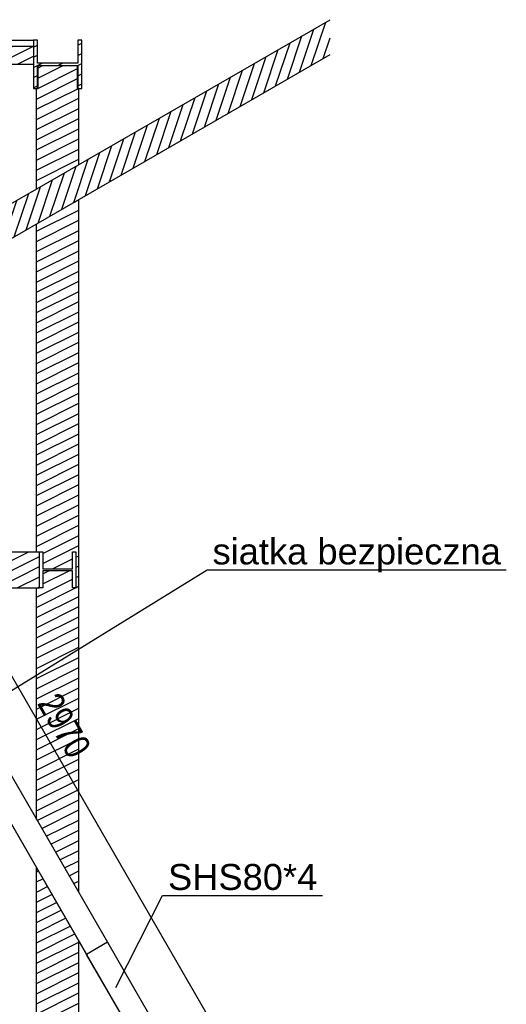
# Model space of a CAD drawing. Header units: millimetres. Extents: x 30 to 140409, y 21 to 10629.
# Tile 23 of 37: x 85745 to 87355, y 3726 to 6987. Entities that reach past the tile are written whole.
import ezdxf

# ---------------------------------------------------------------- set-up
doc = ezdxf.new("R2010")
doc.units = ezdxf.units.MM
doc.styles.add('Arial', font='ARIAL.TTF', dxfattribs={"height": 0.2})
doc.styles.add('Arial Narrow', font='ARIALN.TTF', dxfattribs={"height": 0.2})
pattern_1 = [(26.56505, (85804.283, 6760), (-33.67596, 16.83798), [])]
pattern_2 = [(26.565, (85265.204, 5105), (-33.67596, 16.83798), [])]

# ---------------------------------------------------------------- blocks, each defined once
blk = doc.blocks.new('Part-1320 - 1314')
h = blk.add_hatch()
h.set_pattern_fill('', color=96, scale=30, style=0, pattern_type=0)
h.set_pattern_definition([(26.565, (85803.283, 6836), (-33.676, 16.838), [])])
h.paths.add_polyline_path([(85803.3, 6760), (85803.3, 6836), (85937.3, 6836), (85937.3, 6760), (85950.3, 6760), (85950.3, 6920), (85937.3, 6920), (85937.3, 6844), (85803.3, 6844), (85803.3, 6920), (85790.3, 6920), (85790.3, 6760)])
at = {"color": 96}
for p, q in [((85803.3, 6920), (85790.3, 6920)), ((85790.3, 6920), (85790.3, 6760)), ((85803.3, 6844), (85803.3, 6920)), ((85937.3, 6920), (85937.3, 6844)), ((85950.3, 6920), (85937.3, 6920)), ((85950.3, 6760), (85950.3, 6920)), ((85937.3, 6844), (85803.3, 6844)), ((85803.3, 6760), (85803.3, 6836)), ((85803.3, 6836), (85937.3, 6836)), ((85937.3, 6836), (85937.3, 6760)), ((85790.3, 6760), (85803.3, 6760)), ((85937.3, 6760), (85950.3, 6760))]:
    blk.add_line(p, q, dxfattribs=at)
blk = doc.blocks.new('Part-1321 - 1314')
at = {"color": 7}
blk.add_line((82490.3, 6920), (85790.3, 6920), dxfattribs=at)
blk = doc.blocks.new('Part-1322 - 1314')
h = blk.add_hatch()
h.set_pattern_fill('', color=96, scale=30, style=0, pattern_type=0)
h.set_pattern_definition([(26.565, (82490.283, 6900), (-33.67596, 16.83798), [])])
h.paths.add_polyline_path([(85790.3, 6900), (82490.3, 6900), (82490.3, 6840), (85790.3, 6840)])
at = {"color": 96}
for p, q in [((82490.3, 6900), (85790.3, 6900)), ((82490.3, 6840), (85790.3, 6840))]:
    blk.add_line(p, q, dxfattribs=at)
blk = doc.blocks.new('Part-1339 - 1314')
h = blk.add_hatch()
h.set_pattern_fill('', color=96, scale=30, style=0, pattern_type=0)
h.set_pattern_definition(pattern_1)
h.paths.add_polyline_path([(85804.3, 6835), (85804.3, 6760), (85800.3, 6760), (85800.3, 6426.3), (85940.3, 6507.2), (85940.3, 6760), (85936.3, 6760), (85936.3, 6835)])
h = blk.add_hatch()
h.set_pattern_fill('', color=96, scale=30, style=0, pattern_type=0)
h.set_pattern_definition(pattern_1)
h.paths.add_polyline_path([(85866.8, 6349.3), (85800.3, 6310.9), (85800.3, 5225), (85821.3, 5225), (85821.3, 5168.3), (85919.3, 5168.3), (85919.3, 5225), (85930.3, 5225), (85930.3, 5105), (85919.3, 5105), (85919.3, 5161.8), (85821.3, 5161.8), (85821.3, 5105), (85800.3, 5105), (85800.3, 4338.3), (85940.3, 4095.8), (85940.3, 6391.7)])
h = blk.add_hatch()
h.set_pattern_fill('', color=96, scale=30, style=0, pattern_type=0)
h.set_pattern_definition(pattern_1)
h.paths.add_polyline_path([(85800.3, 2927.6), (85873.8, 2970), (85940.3, 3008.4), (85940.3, 3935.8), (85873.8, 4051), (85866.8, 4063.1), (85800.3, 4178.3)])
at = {"color": 96}
for p, q in [((85936.3, 6835), (85804.3, 6835)), ((85804.3, 6835), (85804.3, 6760)), ((85936.3, 6760), (85936.3, 6835)), ((85804.3, 6760), (85800.3, 6760)), ((85800.3, 6426.3), (85800.3, 6760)), ((85940.3, 6760), (85936.3, 6760)), ((85940.3, 6507.2), (85940.3, 6760)), ((85940.3, 4095.8), (85940.3, 6391.7)), ((85800.3, 5225), (85800.3, 6310.9)), ((85800.3, 4338.3), (85800.3, 5105)), ((85800.3, 2927.6), (85800.3, 4178.3)), ((85940.3, 3008.4), (85940.3, 3935.8))]:
    blk.add_line(p, q, dxfattribs=at)
blk = doc.blocks.new('Part-1341 - 1314')
at = {"color": 7}
for p, q in [((85810.3, 5105), (85810.3, 5225)), ((85810.3, 5225), (85821.3, 5225)), ((85821.3, 5225), (85821.3, 5168.3)), ((85919.3, 5168.3), (85919.3, 5225)), ((85919.3, 5225), (85930.3, 5225)), ((85930.3, 5225), (85930.3, 5105)), ((85821.3, 5168.3), (85919.3, 5168.3)), ((85919.3, 5161.8), (85821.3, 5161.8)), ((85821.3, 5161.8), (85821.3, 5105)), ((85919.3, 5105), (85919.3, 5161.8)), ((85821.3, 5105), (85810.3, 5105)), ((85930.3, 5105), (85919.3, 5105))]:
    blk.add_line(p, q, dxfattribs=at)
blk = doc.blocks.new('Part-1342 - 1314')
h = blk.add_hatch()
h.set_pattern_fill('', color=96, scale=30, style=0, pattern_type=0)
h.set_pattern_definition(pattern_2)
h.paths.add_polyline_path([(82480.3, 5105), (82540.2, 5105), (82540.2, 5161.8), (82540.2, 5168.3), (82540.2, 5225), (82480.3, 5225)])
h = blk.add_hatch()
h.set_pattern_fill('', color=96, scale=30, style=0, pattern_type=0)
h.set_pattern_definition(pattern_2)
h.paths.add_polyline_path([(82615.3, 5105), (82615.3, 5168.3), (82615.3, 5225)])
h = blk.add_hatch()
h.set_pattern_fill('', color=96, scale=30, style=0, pattern_type=0)
h.set_pattern_definition(pattern_2)
h.paths.add_polyline_path([(84160.3, 5225), (84090.3, 5225), (84090.3, 5168.3), (84090.3, 5105), (84160.3, 5105)])
h = blk.add_hatch()
h.set_pattern_fill('', color=96, scale=30, style=0, pattern_type=0)
h.set_pattern_definition(pattern_2)
h.paths.add_polyline_path([(84240.3, 5105), (85265.2, 5105), (85232.4, 5161.8), (85228.7, 5168.3), (85195.9, 5225), (84240.3, 5225)])
h = blk.add_hatch()
h.set_pattern_fill('', color=96, scale=30, style=0, pattern_type=0)
h.set_pattern_definition(pattern_2)
h.paths.add_polyline_path([(85810.3, 5225), (85288.3, 5225), (85321.1, 5168.3), (85357.6, 5105), (85810.3, 5105)])
at = {"color": 96}
for p, q in [((82480.3, 5225), (82540.2, 5225)), ((82615.3, 5225), (82615.3, 5225)), ((84090.3, 5225), (84160.3, 5225)), ((84240.3, 5225), (85195.9, 5225)), ((85288.3, 5225), (85810.3, 5225)), ((85810.3, 5105), (85810.3, 5225)), ((82480.3, 5105), (82540.2, 5105)), ((82615.3, 5105), (82615.3, 5105)), ((84090.3, 5105), (84160.3, 5105)), ((84240.3, 5105), (85265.2, 5105)), ((85357.6, 5105), (85810.3, 5105))]:
    blk.add_line(p, q, dxfattribs=at)
blk = doc.blocks.new('Part-1937 - 1314')
at = {"color": 7}
for p, q in [((86035.4, 3931), (85966.1, 3891)), ((86035.4, 3931), (86400.7, 3298.4)), ((85966.1, 3891), (85967.1, 3889.3)), ((86331.4, 3258.4), (85966.1, 3891)), ((86331.4, 3258.4), (85967.1, 3889.3)), ((86400.7, 3298.4), (86331.4, 3258.4))]:
    blk.add_line(p, q, dxfattribs=at)
blk = doc.blocks.new('Part-1871 - 1314')
at = {"color": 7}
blk.add_line((84776.3, 5835.1), (86772.1, 6987.5), dxfattribs=at)
blk = doc.blocks.new('Part-1873 - 1314')
h = blk.add_hatch()
h.set_pattern_fill('', color=96, scale=30, angle=45, style=0, pattern_type=0)
h.set_pattern_definition([(71.56505, (67110.33, 12617.11), (-35.71875, -11.90625), [])])
h.paths.add_polyline_path([(86772.1, 6987.5), (84776.3, 5835.1), (84803.1, 5735.1), (86772.1, 6872)])
at = {"color": 96}
for p, q in [((84776.3, 5835.1), (86772.1, 6987.5)), ((84776.3, 5835.1), (86772.1, 6987.5)), ((84803.1, 5735.1), (86772.1, 6872)), ((84803.1, 5735.1), (84776.3, 5835.1))]:
    blk.add_line(p, q, dxfattribs=at)
blk = doc.blocks.new('Part-1934 - 1314')
at = {"color": 7}
for p, q in [((84952.6, 5806.4), (84883.3, 5766.4)), ((84952.6, 5806.4), (86035.4, 3931)), ((84883.3, 5766.4), (85966.1, 3891)), ((84883.3, 5766.4), (85967.1, 3889.3)), ((86035.4, 3931), (85966.1, 3891)), ((85967.1, 3889.3), (85966.1, 3891)), ((85967.1, 3889.3), (85967.1, 3889.3))]:
    blk.add_line(p, q, dxfattribs=at)
blk = doc.blocks.new('StraightDimension-7098 - 1314')
at = {"color": 174}
for p, q in [((84972.1, 5832.7), (85152, 5936.6)), ((85114.2, 5894), (85065.1, 5907.2)), ((85089.7, 5900.6), (86574.7, 3328.5)), ((86457.1, 3260.6), (86637, 3364.5)), ((86550.1, 3335.1), (86599.3, 3321.9))]:
    blk.add_line(p, q, dxfattribs=at)
at = {"color": 30, "style": 'Arial Narrow'}
blk.add_text('2970', height=85.9, rotation=-60.0001, dxfattribs=at).set_placement((85800.8, 4722.8))
blk = doc.blocks.new('Mark-2502 - 1314')
at = {"color": 136}
for p, q in [((86062.6, 3781.9), (86217.6, 4086.5)), ((86217.6, 4086.5), (86747.4, 4086.5))]:
    blk.add_line(p, q, dxfattribs=at)
at = {"color": 30, "style": 'Arial'}
blk.add_text('SHS80*4', height=85.96, dxfattribs=at).set_placement((86235.6, 4104.5))
blk = doc.blocks.new('Text-22825 - 1314')
at = {"color": 136}
for p, q in [((85263.3, 4484.6), (86365.1, 5165)), ((86365.1, 5165), (87355.3, 5165)), ((85300.3, 4507.5), (85226.3, 4461.8))]:
    blk.add_line(p, q, dxfattribs=at)
blk.add_circle((85263.3, 4484.6), 43.5, dxfattribs=at)
at = {"color": 30, "style": 'Arial'}
blk.add_text('siatka bezpieczna', height=85.957, dxfattribs=at).set_placement((86383.1, 5183))

msp = doc.modelspace()

# ---------------------------------------------------------------- block references
for name in ['Part-1871 - 1314', 'Part-1873 - 1314', 'Part-1321 - 1314', 'Part-1320 - 1314', 'Part-1322 - 1314', 'Part-1339 - 1314', 'StraightDimension-7098 - 1314', 'Part-1934 - 1314', 'Text-22825 - 1314', 'Part-1342 - 1314', 'Part-1341 - 1314', 'Mark-2502 - 1314', 'Part-1937 - 1314']:
    msp.add_blockref(name, (0, 0))

doc.saveas('drawing.dxf')
